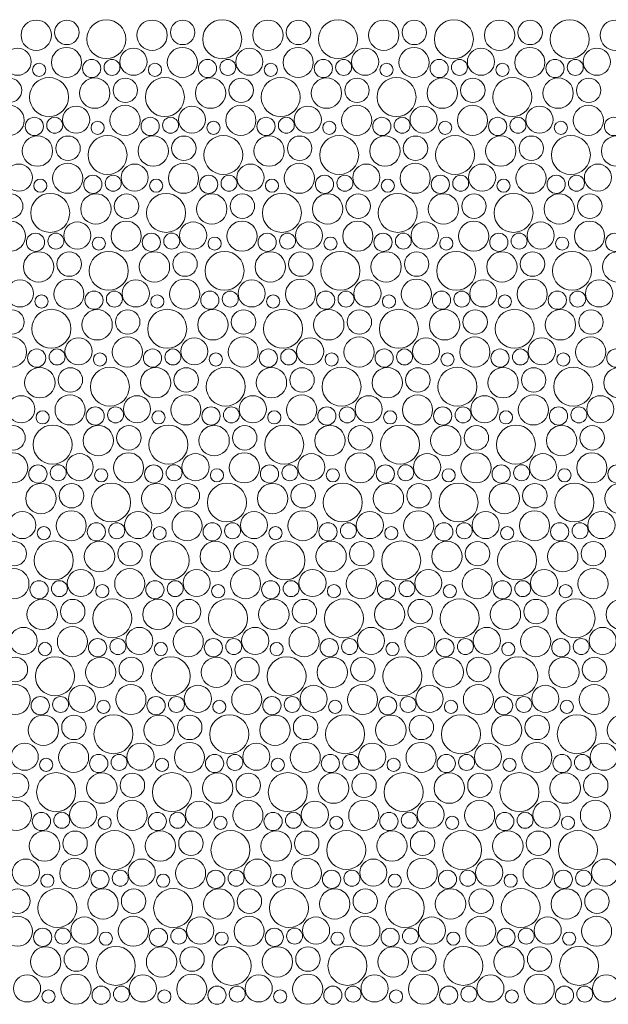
# Model space of a CAD drawing. Header units: metres. Extents: x -167 to 262, y -186 to 508.
# Tile 167 of 256: x 63.1 to 64.95, y 19.76 to 22.85. Entities that reach past the tile are written whole.
import ezdxf

# ---------------------------------------------------------------- set-up
doc = ezdxf.new("R2010")
doc.units = ezdxf.units.M
doc.header["$MEASUREMENT"] = 0
doc.layers.add('60 Auffüllung', color=7, linetype='Continuous')

# ---------------------------------------------------------------- blocks, each defined once
blk = doc.blocks.new('*X54', base_point=(27236.1321, 33357.279))
at = {"layer": '60 Auffüllung', "color": 7, "linetype": 'Continuous', "lineweight": 18, "true_color": 0xefefef}
for centre, radius in [((63.149, 22.8043), 0.0477), ((63.2451, 22.8131), 0.0384), ((63.3692, 22.7919), 0.0612), ((63.5127, 22.8043), 0.0477), ((63.6088, 22.8131), 0.0384), ((63.7329, 22.7919), 0.0612), ((63.8764, 22.8043), 0.0477), ((63.9725, 22.8131), 0.0384), ((64.0966, 22.7919), 0.0612), ((64.2402, 22.8043), 0.0477), ((64.3362, 22.8131), 0.0384), ((64.4603, 22.7919), 0.0612), ((64.6039, 22.8043), 0.0477), ((64.6999, 22.8131), 0.0384), ((64.824, 22.7919), 0.0612), ((64.9676, 22.8043), 0.0477), ((63.0906, 22.7209), 0.0426), ((63.244, 22.7188), 0.0473), ((63.4543, 22.7209), 0.0426), ((63.6078, 22.7188), 0.0473), ((63.818, 22.7209), 0.0426), ((63.9715, 22.7188), 0.0473), ((64.1817, 22.7209), 0.0426), ((64.3352, 22.7188), 0.0473), ((64.5454, 22.7209), 0.0426), ((64.6989, 22.7188), 0.0473), ((64.9091, 22.7209), 0.0426), ((63.1579, 22.6955), 0.0207), ((63.3231, 22.6997), 0.0286), ((63.3869, 22.7032), 0.0251), ((63.5217, 22.6955), 0.0207), ((63.6868, 22.6997), 0.0286), ((63.7506, 22.7032), 0.0251), ((63.8854, 22.6955), 0.0207), ((64.0505, 22.6997), 0.0286), ((64.1143, 22.7032), 0.0251), ((64.2491, 22.6955), 0.0207), ((64.4142, 22.6997), 0.0286), ((64.478, 22.7032), 0.0251), ((64.6128, 22.6955), 0.0207), ((64.7779, 22.6997), 0.0286), ((64.8417, 22.7032), 0.0251), ((63.0651, 22.6311), 0.0384), ((63.1892, 22.6099), 0.0612), ((63.3327, 22.6223), 0.0477), ((63.4288, 22.6311), 0.0384), ((63.5529, 22.6099), 0.0612), ((63.6964, 22.6223), 0.0477), ((63.7925, 22.6311), 0.0384), ((63.9166, 22.6099), 0.0612), ((64.0602, 22.6223), 0.0477), ((64.1562, 22.6311), 0.0384), ((64.2803, 22.6099), 0.0612), ((64.4239, 22.6223), 0.0477), ((64.5199, 22.6311), 0.0384), ((64.644, 22.6099), 0.0612), ((64.7876, 22.6223), 0.0477), ((64.8836, 22.6311), 0.0384), ((63.064, 22.5368), 0.0473), ((63.2743, 22.5389), 0.0426), ((63.4278, 22.5368), 0.0473), ((63.638, 22.5389), 0.0426), ((63.7915, 22.5368), 0.0473), ((64.0017, 22.5389), 0.0426), ((64.1552, 22.5368), 0.0473), ((64.3654, 22.5389), 0.0426), ((64.5189, 22.5368), 0.0473), ((64.7291, 22.5389), 0.0426), ((64.8826, 22.5368), 0.0473), ((63.1431, 22.5177), 0.0286), ((63.2069, 22.5212), 0.0251), ((63.3417, 22.5135), 0.0207), ((63.5068, 22.5177), 0.0286), ((63.5706, 22.5212), 0.0251), ((63.7054, 22.5135), 0.0207), ((63.8705, 22.5177), 0.0286), ((63.9343, 22.5212), 0.0251), ((64.0691, 22.5135), 0.0207), ((64.2342, 22.5177), 0.0286), ((64.298, 22.5212), 0.0251), ((64.4328, 22.5135), 0.0207), ((64.5979, 22.5177), 0.0286), ((64.6617, 22.5212), 0.0251), ((64.7965, 22.5135), 0.0207), ((64.9616, 22.5177), 0.0286), ((63.1527, 22.4403), 0.0477), ((63.2488, 22.4491), 0.0384), ((63.3729, 22.4279), 0.0612), ((63.5164, 22.4403), 0.0477), ((63.6125, 22.4491), 0.0384), ((63.7366, 22.4279), 0.0612), ((63.8802, 22.4403), 0.0477), ((63.9762, 22.4491), 0.0384), ((64.1003, 22.4279), 0.0612), ((64.2439, 22.4403), 0.0477), ((64.3399, 22.4491), 0.0384), ((64.464, 22.4279), 0.0612), ((64.6076, 22.4403), 0.0477), ((64.7036, 22.4491), 0.0384), ((64.8277, 22.4279), 0.0612), ((64.9713, 22.4403), 0.0477), ((63.2478, 22.3548), 0.0473), ((63.6115, 22.3548), 0.0473), ((63.9752, 22.3548), 0.0473), ((64.3389, 22.3548), 0.0473), ((64.7026, 22.3548), 0.0473), ((63.0943, 22.3569), 0.0426), ((63.458, 22.3569), 0.0426), ((63.8217, 22.3569), 0.0426), ((64.1854, 22.3569), 0.0426), ((64.5491, 22.3569), 0.0426), ((64.9128, 22.3569), 0.0426), ((63.1617, 22.3315), 0.0207), ((63.3268, 22.3357), 0.0286), ((63.3906, 22.3392), 0.0251), ((63.5254, 22.3315), 0.0207), ((63.6905, 22.3357), 0.0286), ((63.7543, 22.3392), 0.0251), ((63.8891, 22.3315), 0.0207), ((64.0542, 22.3357), 0.0286), ((64.118, 22.3392), 0.0251), ((64.2528, 22.3315), 0.0207), ((64.4179, 22.3357), 0.0286), ((64.4817, 22.3392), 0.0251), ((64.6165, 22.3315), 0.0207), ((64.7816, 22.3357), 0.0286), ((64.8454, 22.3392), 0.0251), ((63.0688, 22.2671), 0.0384), ((63.1929, 22.2459), 0.0612), ((63.3364, 22.2583), 0.0477), ((63.4325, 22.2671), 0.0384), ((63.5566, 22.2459), 0.0612), ((63.7002, 22.2583), 0.0477), ((63.7962, 22.2671), 0.0384), ((63.9203, 22.2459), 0.0612), ((64.0639, 22.2583), 0.0477), ((64.1599, 22.2671), 0.0384), ((64.284, 22.2459), 0.0612), ((64.4276, 22.2583), 0.0477), ((64.5236, 22.2671), 0.0384), ((64.6477, 22.2459), 0.0612), ((64.7913, 22.2583), 0.0477), ((64.8873, 22.2671), 0.0384), ((63.0678, 22.1728), 0.0473), ((63.278, 22.1749), 0.0426), ((63.4315, 22.1728), 0.0473), ((63.6417, 22.1749), 0.0426), ((63.7952, 22.1728), 0.0473), ((64.0054, 22.1749), 0.0426), ((64.1589, 22.1728), 0.0473), ((64.3691, 22.1749), 0.0426), ((64.5226, 22.1728), 0.0473), ((64.7328, 22.1749), 0.0426), ((64.8863, 22.1728), 0.0473), ((63.1468, 22.1537), 0.0286), ((63.2106, 22.1572), 0.0251), ((63.3454, 22.1495), 0.0207), ((63.5105, 22.1537), 0.0286), ((63.5743, 22.1572), 0.0251), ((63.7091, 22.1495), 0.0207), ((63.8742, 22.1537), 0.0286), ((63.938, 22.1572), 0.0251), ((64.0728, 22.1495), 0.0207), ((64.2379, 22.1537), 0.0286), ((64.3017, 22.1572), 0.0251), ((64.4365, 22.1495), 0.0207), ((64.6016, 22.1537), 0.0286), ((64.6654, 22.1572), 0.0251), ((64.8002, 22.1495), 0.0207), ((64.9653, 22.1537), 0.0286), ((63.1564, 22.0763), 0.0477), ((63.2525, 22.0851), 0.0384), ((63.3766, 22.0639), 0.0612), ((63.5202, 22.0763), 0.0477), ((63.6162, 22.0851), 0.0384), ((63.7403, 22.0639), 0.0612), ((63.8839, 22.0763), 0.0477), ((63.9799, 22.0851), 0.0384), ((64.104, 22.0639), 0.0612), ((64.2476, 22.0763), 0.0477), ((64.3436, 22.0851), 0.0384), ((64.4677, 22.0639), 0.0612), ((64.6113, 22.0763), 0.0477), ((64.7073, 22.0851), 0.0384), ((64.8314, 22.0639), 0.0612), ((64.975, 22.0763), 0.0477), ((63.098, 21.9929), 0.0426), ((63.2515, 21.9908), 0.0473), ((63.4617, 21.9929), 0.0426), ((63.6152, 21.9908), 0.0473), ((63.8254, 21.9929), 0.0426), ((63.9789, 21.9908), 0.0473), ((64.1891, 21.9929), 0.0426), ((64.3426, 21.9908), 0.0473), ((64.5528, 21.9929), 0.0426), ((64.7063, 21.9908), 0.0473), ((64.9165, 21.9929), 0.0426), ((63.3305, 21.9717), 0.0286), ((63.3943, 21.9752), 0.0251), ((63.6942, 21.9717), 0.0286), ((63.758, 21.9752), 0.0251), ((64.0579, 21.9717), 0.0286), ((64.1217, 21.9752), 0.0251), ((64.4216, 21.9717), 0.0286), ((64.4854, 21.9752), 0.0251), ((64.7853, 21.9717), 0.0286), ((64.8492, 21.9752), 0.0251), ((63.1654, 21.9675), 0.0207), ((63.5291, 21.9675), 0.0207), ((63.8928, 21.9675), 0.0207), ((64.2565, 21.9675), 0.0207), ((64.6202, 21.9675), 0.0207), ((63.0725, 21.9031), 0.0384), ((63.1966, 21.8819), 0.0612), ((63.3402, 21.8943), 0.0477), ((63.4362, 21.9031), 0.0384), ((63.5603, 21.8819), 0.0612), ((63.7039, 21.8943), 0.0477), ((63.7999, 21.9031), 0.0384), ((63.924, 21.8819), 0.0612), ((64.0676, 21.8943), 0.0477), ((64.1636, 21.9031), 0.0384), ((64.2877, 21.8819), 0.0612), ((64.4313, 21.8943), 0.0477), ((64.5273, 21.9031), 0.0384), ((64.6514, 21.8819), 0.0612), ((64.795, 21.8943), 0.0477), ((64.891, 21.9031), 0.0384), ((63.0715, 21.8088), 0.0473), ((63.2817, 21.8109), 0.0426), ((63.4352, 21.8088), 0.0473), ((63.6454, 21.8109), 0.0426), ((63.7989, 21.8088), 0.0473), ((64.0091, 21.8109), 0.0426), ((64.1626, 21.8088), 0.0473), ((64.3728, 21.8109), 0.0426), ((64.5263, 21.8088), 0.0473), ((64.7365, 21.8109), 0.0426), ((64.89, 21.8088), 0.0473), ((63.1505, 21.7897), 0.0286), ((63.2143, 21.7932), 0.0251), ((63.5142, 21.7897), 0.0286), ((63.578, 21.7932), 0.0251), ((63.8779, 21.7897), 0.0286), ((63.9417, 21.7932), 0.0251), ((64.2416, 21.7897), 0.0286), ((64.3054, 21.7932), 0.0251), ((64.6053, 21.7897), 0.0286), ((64.6692, 21.7932), 0.0251), ((64.969, 21.7897), 0.0286), ((63.3491, 21.7855), 0.0207), ((63.7128, 21.7855), 0.0207), ((64.0765, 21.7855), 0.0207), ((64.4402, 21.7855), 0.0207), ((64.8039, 21.7855), 0.0207), ((63.1602, 21.7123), 0.0477), ((63.2562, 21.7211), 0.0384), ((63.3803, 21.6999), 0.0612), ((63.5239, 21.7123), 0.0477), ((63.6199, 21.7211), 0.0384), ((63.744, 21.6999), 0.0612), ((63.8876, 21.7123), 0.0477), ((63.9836, 21.7211), 0.0384), ((64.1077, 21.6999), 0.0612), ((64.2513, 21.7123), 0.0477), ((64.3473, 21.7211), 0.0384), ((64.4714, 21.6999), 0.0612), ((64.615, 21.7123), 0.0477), ((64.711, 21.7211), 0.0384), ((64.8351, 21.6999), 0.0612), ((64.9787, 21.7123), 0.0477), ((63.1017, 21.629), 0.0426), ((63.2552, 21.6268), 0.0473), ((63.4654, 21.629), 0.0426), ((63.6189, 21.6268), 0.0473), ((63.8291, 21.629), 0.0426), ((63.9826, 21.6268), 0.0473), ((64.1928, 21.629), 0.0426), ((64.3463, 21.6268), 0.0473), ((64.5565, 21.629), 0.0426), ((64.71, 21.6268), 0.0473), ((64.9202, 21.629), 0.0426), ((63.3342, 21.6077), 0.0286), ((63.398, 21.6112), 0.0251), ((63.6979, 21.6077), 0.0286), ((63.7617, 21.6112), 0.0251), ((64.0616, 21.6077), 0.0286), ((64.1254, 21.6112), 0.0251), ((64.4253, 21.6077), 0.0286), ((64.4892, 21.6112), 0.0251), ((64.789, 21.6077), 0.0286), ((64.8529, 21.6112), 0.0251), ((63.1691, 21.6035), 0.0207), ((63.5328, 21.6035), 0.0207), ((63.8965, 21.6035), 0.0207), ((64.2602, 21.6035), 0.0207), ((64.6239, 21.6035), 0.0207), ((63.0762, 21.5392), 0.0384), ((63.2003, 21.5179), 0.0612), ((63.3439, 21.5303), 0.0477), ((63.4399, 21.5392), 0.0384), ((63.564, 21.5179), 0.0612), ((63.7076, 21.5303), 0.0477), ((63.8036, 21.5392), 0.0384), ((63.9277, 21.5179), 0.0612), ((64.0713, 21.5303), 0.0477), ((64.1673, 21.5392), 0.0384), ((64.2914, 21.5179), 0.0612), ((64.435, 21.5303), 0.0477), ((64.531, 21.5392), 0.0384), ((64.6551, 21.5179), 0.0612), ((64.7987, 21.5303), 0.0477), ((64.8947, 21.5392), 0.0384), ((63.0752, 21.4448), 0.0473), ((63.2854, 21.447), 0.0426), ((63.4389, 21.4448), 0.0473), ((63.6491, 21.447), 0.0426), ((63.8026, 21.4448), 0.0473), ((64.0128, 21.447), 0.0426), ((64.1663, 21.4448), 0.0473), ((64.3765, 21.447), 0.0426), ((64.53, 21.4448), 0.0473), ((64.7402, 21.447), 0.0426), ((64.8937, 21.4448), 0.0473), ((63.1542, 21.4257), 0.0286), ((63.218, 21.4292), 0.0251), ((63.3528, 21.4215), 0.0207), ((63.5179, 21.4257), 0.0286), ((63.5817, 21.4292), 0.0251), ((63.7165, 21.4215), 0.0207), ((63.8816, 21.4257), 0.0286), ((63.9454, 21.4292), 0.0251), ((64.0802, 21.4215), 0.0207), ((64.2453, 21.4257), 0.0286), ((64.3092, 21.4292), 0.0251), ((64.4439, 21.4215), 0.0207), ((64.609, 21.4257), 0.0286), ((64.6729, 21.4292), 0.0251), ((64.8076, 21.4215), 0.0207), ((64.9727, 21.4257), 0.0286), ((63.1639, 21.3483), 0.0477), ((63.2599, 21.3572), 0.0384), ((63.384, 21.3359), 0.0612), ((63.5276, 21.3483), 0.0477), ((63.6236, 21.3572), 0.0384), ((63.7477, 21.3359), 0.0612), ((63.8913, 21.3483), 0.0477), ((63.9873, 21.3572), 0.0384), ((64.1114, 21.3359), 0.0612), ((64.255, 21.3483), 0.0477), ((64.351, 21.3572), 0.0384), ((64.4751, 21.3359), 0.0612), ((64.6187, 21.3483), 0.0477), ((64.7147, 21.3572), 0.0384), ((64.8388, 21.3359), 0.0612), ((64.9824, 21.3483), 0.0477), ((63.1054, 21.265), 0.0426), ((63.2589, 21.2628), 0.0473), ((63.4691, 21.265), 0.0426), ((63.6226, 21.2628), 0.0473), ((63.8328, 21.265), 0.0426), ((63.9863, 21.2628), 0.0473), ((64.1965, 21.265), 0.0426), ((64.35, 21.2628), 0.0473), ((64.5602, 21.265), 0.0426), ((64.7137, 21.2628), 0.0473), ((64.9239, 21.265), 0.0426), ((63.1728, 21.2395), 0.0207), ((63.3379, 21.2437), 0.0286), ((63.4017, 21.2472), 0.0251), ((63.5365, 21.2395), 0.0207), ((63.7016, 21.2437), 0.0286), ((63.7654, 21.2472), 0.0251), ((63.9002, 21.2395), 0.0207), ((64.0653, 21.2437), 0.0286), ((64.1292, 21.2472), 0.0251), ((64.2639, 21.2395), 0.0207), ((64.429, 21.2437), 0.0286), ((64.4929, 21.2472), 0.0251), ((64.6276, 21.2395), 0.0207), ((64.7927, 21.2437), 0.0286), ((64.8566, 21.2472), 0.0251), ((63.0799, 21.1752), 0.0384), ((63.204, 21.1539), 0.0612), ((63.3476, 21.1663), 0.0477), ((63.4436, 21.1752), 0.0384), ((63.5677, 21.1539), 0.0612), ((63.7113, 21.1663), 0.0477), ((63.8073, 21.1752), 0.0384), ((63.9314, 21.1539), 0.0612), ((64.075, 21.1663), 0.0477), ((64.171, 21.1752), 0.0384), ((64.2951, 21.1539), 0.0612), ((64.4387, 21.1663), 0.0477), ((64.5347, 21.1752), 0.0384), ((64.6588, 21.1539), 0.0612), ((64.8024, 21.1663), 0.0477), ((64.8984, 21.1752), 0.0384), ((63.0789, 21.0808), 0.0473), ((63.2891, 21.083), 0.0426), ((63.4426, 21.0808), 0.0473), ((63.6528, 21.083), 0.0426), ((63.8063, 21.0808), 0.0473), ((64.0165, 21.083), 0.0426), ((64.17, 21.0808), 0.0473), ((64.3802, 21.083), 0.0426), ((64.5337, 21.0808), 0.0473), ((64.7439, 21.083), 0.0426), ((64.8974, 21.0808), 0.0473), ((63.1579, 21.0617), 0.0286), ((63.2217, 21.0652), 0.0251), ((63.3565, 21.0575), 0.0207), ((63.5216, 21.0617), 0.0286), ((63.5854, 21.0652), 0.0251), ((63.7202, 21.0575), 0.0207), ((63.8853, 21.0617), 0.0286), ((63.9492, 21.0652), 0.0251), ((64.0839, 21.0575), 0.0207), ((64.249, 21.0617), 0.0286), ((64.3129, 21.0652), 0.0251), ((64.4476, 21.0575), 0.0207), ((64.6127, 21.0617), 0.0286), ((64.6766, 21.0652), 0.0251), ((64.8113, 21.0575), 0.0207), ((63.1676, 20.9843), 0.0477), ((63.2636, 20.9932), 0.0384), ((63.3877, 20.9719), 0.0612), ((63.5313, 20.9843), 0.0477), ((63.6273, 20.9932), 0.0384), ((63.7514, 20.9719), 0.0612), ((63.895, 20.9843), 0.0477), ((63.991, 20.9932), 0.0384), ((64.1151, 20.9719), 0.0612), ((64.2587, 20.9843), 0.0477), ((64.3547, 20.9932), 0.0384), ((64.4788, 20.9719), 0.0612), ((64.6224, 20.9843), 0.0477), ((64.7184, 20.9932), 0.0384), ((64.8425, 20.9719), 0.0612), ((64.9861, 20.9843), 0.0477), ((63.2626, 20.8988), 0.0473), ((63.6263, 20.8988), 0.0473), ((63.99, 20.8988), 0.0473), ((64.3537, 20.8988), 0.0473), ((64.7174, 20.8988), 0.0473), ((63.1091, 20.901), 0.0426), ((63.4728, 20.901), 0.0426), ((63.8365, 20.901), 0.0426), ((64.2002, 20.901), 0.0426), ((64.5639, 20.901), 0.0426), ((64.9276, 20.901), 0.0426), ((63.1765, 20.8755), 0.0207), ((63.3416, 20.8797), 0.0286), ((63.4054, 20.8832), 0.0251), ((63.5402, 20.8755), 0.0207), ((63.7053, 20.8797), 0.0286), ((63.7692, 20.8832), 0.0251), ((63.9039, 20.8755), 0.0207), ((64.069, 20.8797), 0.0286), ((64.1329, 20.8832), 0.0251), ((64.2676, 20.8755), 0.0207), ((64.4327, 20.8797), 0.0286), ((64.4966, 20.8832), 0.0251), ((64.6313, 20.8755), 0.0207), ((64.7964, 20.8797), 0.0286), ((64.8603, 20.8832), 0.0251), ((63.0836, 20.8112), 0.0384), ((63.2077, 20.7899), 0.0612), ((63.3513, 20.8023), 0.0477), ((63.4473, 20.8112), 0.0384), ((63.5714, 20.7899), 0.0612), ((63.715, 20.8023), 0.0477), ((63.811, 20.8112), 0.0384), ((63.9351, 20.7899), 0.0612), ((64.0787, 20.8023), 0.0477), ((64.1747, 20.8112), 0.0384), ((64.2988, 20.7899), 0.0612), ((64.4424, 20.8023), 0.0477), ((64.5384, 20.8112), 0.0384), ((64.6625, 20.7899), 0.0612), ((64.8061, 20.8023), 0.0477), ((64.9021, 20.8112), 0.0384), ((63.0826, 20.7168), 0.0473), ((63.2928, 20.719), 0.0426), ((63.4463, 20.7168), 0.0473), ((63.6565, 20.719), 0.0426), ((63.81, 20.7168), 0.0473), ((64.0202, 20.719), 0.0426), ((64.1737, 20.7168), 0.0473), ((64.3839, 20.719), 0.0426), ((64.5374, 20.7168), 0.0473), ((64.7476, 20.719), 0.0426), ((64.9011, 20.7168), 0.0473), ((63.1616, 20.6977), 0.0286), ((63.2254, 20.7012), 0.0251), ((63.3602, 20.6936), 0.0207), ((63.5253, 20.6977), 0.0286), ((63.5892, 20.7012), 0.0251), ((63.7239, 20.6936), 0.0207), ((63.889, 20.6977), 0.0286), ((63.9529, 20.7012), 0.0251), ((64.0876, 20.6936), 0.0207), ((64.2527, 20.6977), 0.0286), ((64.3166, 20.7012), 0.0251), ((64.4513, 20.6936), 0.0207), ((64.6164, 20.6977), 0.0286), ((64.6803, 20.7012), 0.0251), ((64.815, 20.6936), 0.0207), ((63.1713, 20.6204), 0.0477), ((63.2673, 20.6292), 0.0384), ((63.3914, 20.6079), 0.0612), ((63.535, 20.6204), 0.0477), ((63.631, 20.6292), 0.0384), ((63.7551, 20.6079), 0.0612), ((63.8987, 20.6204), 0.0477), ((63.9947, 20.6292), 0.0384), ((64.1188, 20.6079), 0.0612), ((64.2624, 20.6204), 0.0477), ((64.3584, 20.6292), 0.0384), ((64.4825, 20.6079), 0.0612), ((64.6261, 20.6204), 0.0477), ((64.7221, 20.6292), 0.0384), ((64.8463, 20.6079), 0.0612), ((64.9898, 20.6204), 0.0477), ((63.1128, 20.537), 0.0426), ((63.2663, 20.5348), 0.0473), ((63.4765, 20.537), 0.0426), ((63.63, 20.5348), 0.0473), ((63.8402, 20.537), 0.0426), ((63.9937, 20.5348), 0.0473), ((64.2039, 20.537), 0.0426), ((64.3574, 20.5348), 0.0473), ((64.5676, 20.537), 0.0426), ((64.7211, 20.5348), 0.0473), ((64.9314, 20.537), 0.0426), ((63.3453, 20.5157), 0.0286), ((63.4092, 20.5192), 0.0251), ((63.709, 20.5157), 0.0286), ((63.7729, 20.5192), 0.0251), ((64.0727, 20.5157), 0.0286), ((64.1366, 20.5192), 0.0251), ((64.4364, 20.5157), 0.0286), ((64.5003, 20.5192), 0.0251), ((64.8002, 20.5157), 0.0286), ((64.864, 20.5192), 0.0251), ((63.1802, 20.5116), 0.0207), ((63.5439, 20.5116), 0.0207), ((63.9076, 20.5116), 0.0207), ((64.2713, 20.5116), 0.0207), ((64.635, 20.5116), 0.0207), ((63.0873, 20.4472), 0.0384), ((63.2114, 20.4259), 0.0612), ((63.355, 20.4384), 0.0477), ((63.451, 20.4472), 0.0384), ((63.5751, 20.4259), 0.0612), ((63.7187, 20.4384), 0.0477), ((63.8147, 20.4472), 0.0384), ((63.9388, 20.4259), 0.0612), ((64.0824, 20.4384), 0.0477), ((64.1784, 20.4472), 0.0384), ((64.3025, 20.4259), 0.0612), ((64.4461, 20.4384), 0.0477), ((64.5421, 20.4472), 0.0384), ((64.6663, 20.4259), 0.0612), ((64.8098, 20.4384), 0.0477), ((64.9059, 20.4472), 0.0384), ((63.0863, 20.3528), 0.0473), ((63.2965, 20.355), 0.0426), ((63.45, 20.3528), 0.0473), ((63.6602, 20.355), 0.0426), ((63.8137, 20.3528), 0.0473), ((64.0239, 20.355), 0.0426), ((64.1774, 20.3528), 0.0473), ((64.3876, 20.355), 0.0426), ((64.5411, 20.3528), 0.0473), ((64.7514, 20.355), 0.0426), ((64.9048, 20.3528), 0.0473), ((63.1653, 20.3337), 0.0286), ((63.2292, 20.3373), 0.0251), ((63.529, 20.3337), 0.0286), ((63.5929, 20.3373), 0.0251), ((63.8927, 20.3337), 0.0286), ((63.9566, 20.3373), 0.0251), ((64.2564, 20.3337), 0.0286), ((64.3203, 20.3373), 0.0251), ((64.6202, 20.3337), 0.0286), ((64.684, 20.3373), 0.0251), ((63.3639, 20.3296), 0.0207), ((63.7276, 20.3296), 0.0207), ((64.0913, 20.3296), 0.0207), ((64.455, 20.3296), 0.0207), ((64.8187, 20.3296), 0.0207), ((63.175, 20.2564), 0.0477), ((63.271, 20.2652), 0.0384), ((63.3951, 20.2439), 0.0612), ((63.5387, 20.2564), 0.0477), ((63.6347, 20.2652), 0.0384), ((63.7588, 20.2439), 0.0612), ((63.9024, 20.2564), 0.0477), ((63.9984, 20.2652), 0.0384), ((64.1225, 20.2439), 0.0612), ((64.2661, 20.2564), 0.0477), ((64.3621, 20.2652), 0.0384), ((64.4863, 20.2439), 0.0612), ((64.6298, 20.2564), 0.0477), ((64.7259, 20.2652), 0.0384), ((64.85, 20.2439), 0.0612), ((63.1165, 20.173), 0.0426), ((63.27, 20.1708), 0.0473), ((63.4802, 20.173), 0.0426), ((63.6337, 20.1708), 0.0473), ((63.8439, 20.173), 0.0426), ((63.9974, 20.1708), 0.0473), ((64.2076, 20.173), 0.0426), ((64.3611, 20.1708), 0.0473), ((64.5714, 20.173), 0.0426), ((64.7248, 20.1708), 0.0473), ((64.9351, 20.173), 0.0426), ((63.349, 20.1517), 0.0286), ((63.4129, 20.1553), 0.0251), ((63.7127, 20.1517), 0.0286), ((63.7766, 20.1553), 0.0251), ((64.0764, 20.1517), 0.0286), ((64.1403, 20.1553), 0.0251), ((64.4402, 20.1517), 0.0286), ((64.504, 20.1553), 0.0251), ((64.8039, 20.1517), 0.0286), ((64.8677, 20.1553), 0.0251), ((63.1839, 20.1476), 0.0207), ((63.5476, 20.1476), 0.0207), ((63.9113, 20.1476), 0.0207), ((64.275, 20.1476), 0.0207), ((64.6387, 20.1476), 0.0207), ((63.091, 20.0832), 0.0384), ((63.2151, 20.0619), 0.0612), ((63.3587, 20.0744), 0.0477), ((63.4547, 20.0832), 0.0384), ((63.5788, 20.0619), 0.0612), ((63.7224, 20.0744), 0.0477), ((63.8184, 20.0832), 0.0384), ((63.9425, 20.0619), 0.0612), ((64.0861, 20.0744), 0.0477), ((64.1821, 20.0832), 0.0384), ((64.3063, 20.0619), 0.0612), ((64.4498, 20.0744), 0.0477), ((64.5459, 20.0832), 0.0384), ((64.67, 20.0619), 0.0612), ((64.8135, 20.0744), 0.0477), ((64.9096, 20.0832), 0.0384), ((63.09, 19.9888), 0.0473), ((63.3002, 19.991), 0.0426), ((63.4537, 19.9888), 0.0473), ((63.6639, 19.991), 0.0426), ((63.8174, 19.9888), 0.0473), ((64.0276, 19.991), 0.0426), ((64.1811, 19.9888), 0.0473), ((64.3914, 19.991), 0.0426), ((64.5448, 19.9888), 0.0473), ((64.7551, 19.991), 0.0426), ((64.9085, 19.9888), 0.0473), ((63.169, 19.9697), 0.0286), ((63.2329, 19.9733), 0.0251), ((63.5327, 19.9697), 0.0286), ((63.5966, 19.9733), 0.0251), ((63.8964, 19.9697), 0.0286), ((63.9603, 19.9733), 0.0251), ((64.2602, 19.9697), 0.0286), ((64.324, 19.9733), 0.0251), ((64.6239, 19.9697), 0.0286), ((64.6877, 19.9733), 0.0251), ((63.3676, 19.9656), 0.0207), ((63.7313, 19.9656), 0.0207), ((64.095, 19.9656), 0.0207), ((64.4587, 19.9656), 0.0207), ((64.8224, 19.9656), 0.0207), ((63.1787, 19.8924), 0.0477), ((63.2747, 19.9012), 0.0384), ((63.3988, 19.8799), 0.0612), ((63.5424, 19.8924), 0.0477), ((63.6384, 19.9012), 0.0384), ((63.7625, 19.8799), 0.0612), ((63.9061, 19.8924), 0.0477), ((64.0021, 19.9012), 0.0384), ((64.1263, 19.8799), 0.0612), ((64.2698, 19.8924), 0.0477), ((64.3659, 19.9012), 0.0384), ((64.49, 19.8799), 0.0612), ((64.6335, 19.8924), 0.0477), ((64.7296, 19.9012), 0.0384), ((64.8537, 19.8799), 0.0612), ((63.1202, 19.809), 0.0426), ((63.2737, 19.8068), 0.0473), ((63.4839, 19.809), 0.0426), ((63.6374, 19.8068), 0.0473), ((63.8476, 19.809), 0.0426), ((64.0011, 19.8068), 0.0473), ((64.2114, 19.809), 0.0426), ((64.3648, 19.8068), 0.0473), ((64.5751, 19.809), 0.0426), ((64.7285, 19.8068), 0.0473), ((64.9388, 19.809), 0.0426), ((63.1876, 19.7836), 0.0207), ((63.3527, 19.7877), 0.0286), ((63.4166, 19.7913), 0.0251), ((63.5513, 19.7836), 0.0207), ((63.7164, 19.7877), 0.0286), ((63.7803, 19.7913), 0.0251), ((63.915, 19.7836), 0.0207), ((64.0802, 19.7877), 0.0286), ((64.144, 19.7913), 0.0251), ((64.2787, 19.7836), 0.0207), ((64.4439, 19.7877), 0.0286), ((64.5077, 19.7913), 0.0251), ((64.6424, 19.7836), 0.0207), ((64.8076, 19.7877), 0.0286), ((64.8714, 19.7913), 0.0251)]:
    blk.add_circle(centre, radius, dxfattribs=at)

msp = doc.modelspace()

# ---------------------------------------------------------------- hatches: boundary and pattern name
at = {"layer": '60 Auffüllung', "linetype": 'Continuous', "lineweight": 18, "true_color": 0xefefef}
h = msp.add_hatch(dxfattribs=at)
h.set_pattern_fill('Erde_1_0001', style=0, pattern_type=2)
h.set_pattern_definition([(0, (27236.1321, 33357.27905), (0, 0.779422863), [0.04875, -0.40125]), (0, (27236.3571, 33357.66876), (0, 0.779422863), [0.04875, -0.40125]), (60, (27236.1321, 33357.27905), (-0.675, 0.389711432), [0.04875, -0.40125]), (60, (27236.5821, 33357.27905), (-0.675, 0.389711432), [0.04875, -0.40125]), (120, (27236.18084, 33357.27905), (0.675, 0.389711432), [0.04875, -0.40125]), (120, (27236.63084, 33357.27905), (0.675, 0.389711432), [0.04875, -0.40125]), (0, (27236.1321, 33357.35405), (0, 0.15), [0, -0.15, 0, -0.225]), (45, (27236.2071, 33357.35405), (-0.1060660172, 0.1060660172), [0, -0.1125, 0, -0.1875])])
h.paths.add_polyline_path([(2.3366, 24.8593), (2.3419, 13.496, 0.033836), (8.8613, 14.0911, 0.026308), (13.8582, 15.1616, -0.024635), (17.3411, 16.2775), (17.3411, 24.6258), (15.3411, 24.6258), (15.3411, 30.4887), (17.3411, 30.4887), (17.3411, 43.9997), (58.1625, 43.9997), (58.1625, 45.7494), (101.6632, 45.7486), (101.6702, 49.0078), (2.342, 49.0078)])
h.paths.add_polyline_path([(9.5982, 27.1903), (4.651, 27.1903), (4.651, 42.9257), (4.651, 43.8257), (9.5982, 43.8257), (9.5982, 42.9257)], flags=0)
h.paths.add_polyline_path([(14.4618, 25.704, -0.414214), (13.8618, 26.304, -0.414214), (14.4618, 26.904, -0.414214), (15.0618, 26.304, -0.414214)], flags=0)

# ---------------------------------------------------------------- block references
at = {"layer": '60 Auffüllung', "color": 8, "lineweight": 18}
msp.add_blockref('*X54', (27236.1321, 33357.279), dxfattribs=at)

doc.saveas('drawing.dxf')
